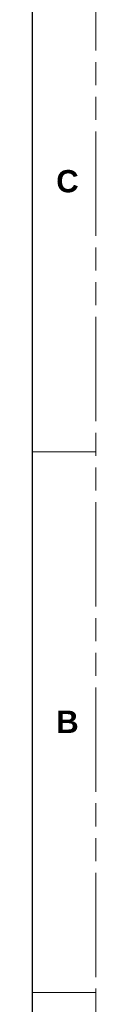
# Model space of a CAD drawing. Header units: millimetres. Extents: x 3925 to 5043, y -86 to 778.
# Tile 89 of 113: x 5030 to 5043, y 20 to 216. Entities that reach past the tile are written whole.
import ezdxf

# ---------------------------------------------------------------- set-up
doc = ezdxf.new("R2010")
doc.units = ezdxf.units.MM
doc.header["$LTSCALE"] = 46.255
doc.linetypes.add('PHANTOM', pattern=[0.8, 0.45, -0.05, 0.1, -0.05, 0.1, -0.05])
doc.layers.get('0').update_dxf_attribs({"linetype": 'CONTINUOUS'})
doc.styles.add('SLDTEXTSTYLE0', font='arialbd.ttf', dxfattribs={"height": 5.5})

msp = doc.modelspace()

# ---------------------------------------------------------------- linework, layer by layer
at = {"color": 7, "linetype": 'PHANTOM', "lineweight": 0}
msp.add_line((5042.5114, -86.0394), (5042.5114, 777.5606), dxfattribs=at)
at = {"color": 7, "linetype": 'Continuous', "lineweight": 30}
msp.add_line((5029.8114, 752.1606), (5029.8114, -60.6394), dxfattribs=at)
at = {"color": 7, "linetype": 'Continuous', "lineweight": 0}
for p, q in [((5029.8114, 129.8606), (5042.5114, 129.8606)), ((5029.8114, 21.9106), (5042.5114, 21.9106))]:
    msp.add_line(p, q, dxfattribs=at)

# ---------------------------------------------------------------- texts
at = {"color": 7, "linetype": 'Continuous', "lineweight": 0, "char_height": 4.445, "attachment_point": 1, "style": 'SLDTEXTSTYLE0'}
for s, insert in [('C', (5034.6057, 186.1083)), ('B', (5034.6057, 78.1583))]:
    msp.add_mtext(s, dxfattribs=dict(at, insert=insert))

doc.saveas('drawing.dxf')
